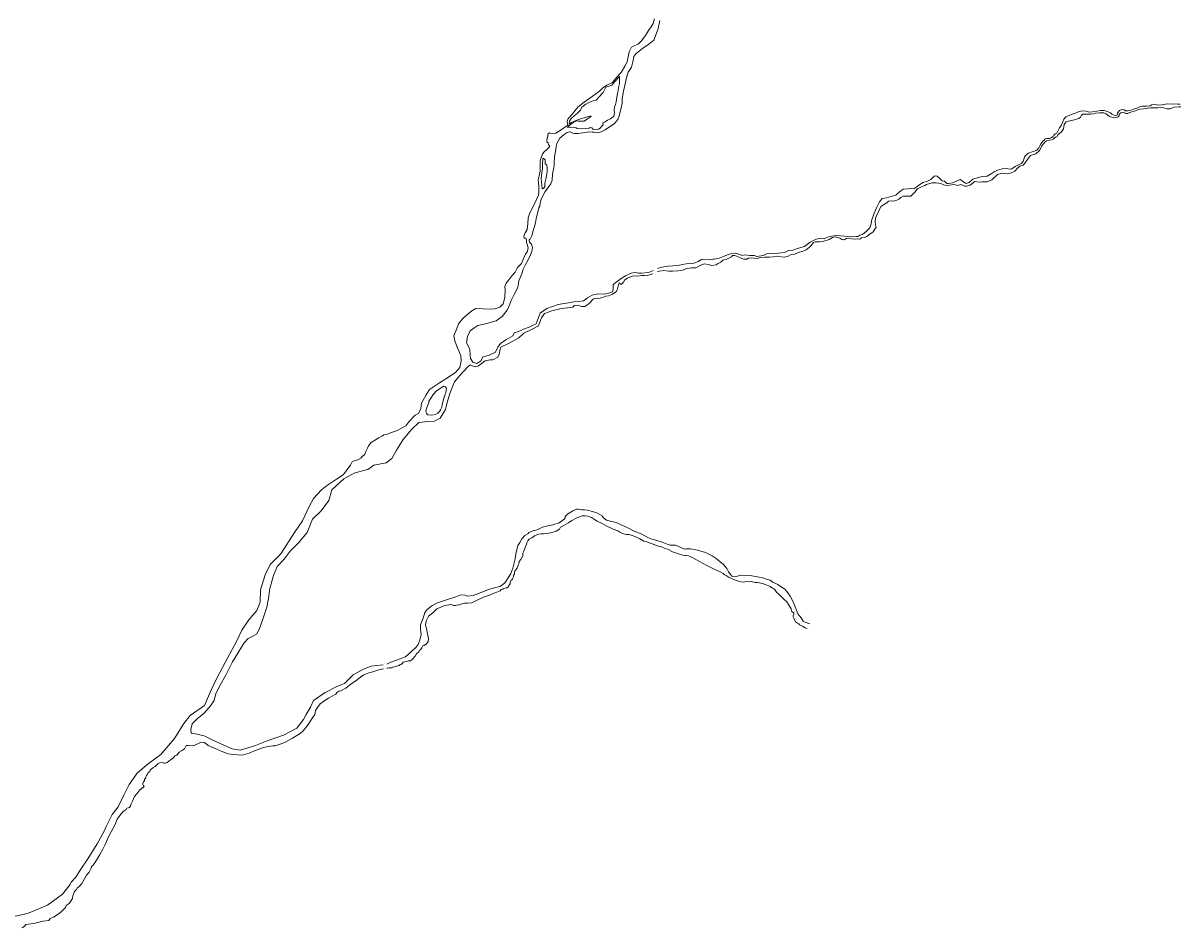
# Model space of a CAD drawing. Header units: metres. Extents: x 347609 to 404409, y 8548087 to 8605413.
# Tile 29 of 46: x 401959 to 404409, y 8583336 to 8585250. Entities that reach past the tile are written whole.
import ezdxf

# ---------------------------------------------------------------- set-up
doc = ezdxf.new("R2010")
doc.units = ezdxf.units.M
doc.layers.add('01. RIO', color=7, linetype='Continuous', lineweight=5, true_color=0x2776bb)
doc.layers.add('ZR_LIMA_PSAD56_A_WGS84', color=210, linetype='Continuous')
doc.styles.get("Standard").update_dxf_attribs({"font": 'simplex.shx'})

# ---------------------------------------------------------------- blocks, each defined once
blk = doc.blocks.new('REIORORI')
at = {"layer": '01. RIO', "color": 152, "lineweight": 15, "true_color": 0x2776bb, "flags": 128}
for points in [[(403306.2, 8585255.9), (403303.3, 8585238.8), (403299.5, 8585229.1), (403293.5, 8585214.4), (403283.1, 8585205.5), (403269.6, 8585196.9), (403255.8, 8585185.4), (403251.2, 8585179.9), (403249.5, 8585168.4), (403246.3, 8585157.2), (403239.3, 8585146.4), (403237.3, 8585140.3), (403233.3, 8585121.9), (403229.6, 8585106.7), (403226.7, 8585090), (403227, 8585080.8), (403223.8, 8585068.2), (403221.2, 8585056.1), (403217.4, 8585046.4), (403210.9, 8585038.3), (403203.2, 8585033), (403195.5, 8585028), (403191, 8585024.4), (403182.3, 8585020.4), (403173.4, 8585018.4), (403167.8, 8585019.9), (403163.2, 8585019.7), (403157.2, 8585020.2), (403148.3, 8585019), (403133.8, 8585016.6), (403126.9, 8585017), (403122.1, 8585017.5), (403118.5, 8585019.5), (403114.4, 8585020.2), (403110.1, 8585019.1), (403103.8, 8585014.5), (403094.7, 8585007.1), (403088.9, 8584997.3), (403087.1, 8584989.9), (403086.1, 8584982.4), (403084.6, 8584971.4), (403083, 8584958.6), (403083, 8584949.5), (403082.5, 8584944.5), (403079.6, 8584931.8), (403078.7, 8584918.1), (403075.8, 8584910.4), (403071.5, 8584904.7), (403064, 8584894.1), (403057.5, 8584882.2), (403055.7, 8584876.9), (403052.3, 8584866.6), (403052.3, 8584862.9), (403050.5, 8584859.7), (403049.3, 8584853.2), (403045.3, 8584840), (403043.2, 8584828.4), (403041.2, 8584819.4), (403038.9, 8584814.1), (403036.9, 8584805.3), (403035.6, 8584800.4), (403031.9, 8584793.2), (403029.7, 8584792), (403029.7, 8584790.3), (403030.8, 8584787.1), (403034.7, 8584782.8), (403037.2, 8584775.7), (403035.8, 8584767.4), (403032.6, 8584760.2), (403027.7, 8584749.5), (403021.8, 8584738.3), (403017.5, 8584730.1), (403014.1, 8584719.7), (403007.8, 8584704.9), (403005.7, 8584690.8), (402998.1, 8584676.3), (402991.7, 8584663.5), (402988.8, 8584656), (402983.6, 8584642.9), (402973, 8584629.6), (402959.9, 8584620.5), (402937.5, 8584614), (402921.6, 8584610.5), (402913.2, 8584605), (402905, 8584599), (402899.8, 8584587.1), (402897.5, 8584573.7), (402904.2, 8584560.4), (402904.8, 8584548.2), (402905.6, 8584541), (402910.9, 8584532.9), (402919.2, 8584529.9), (402928.1, 8584535.7), (402930.9, 8584543.8), (402945.6, 8584548.2), (402958.4, 8584554), (402963.9, 8584564.9), (402969.2, 8584572.4), (402980.9, 8584580.1), (402995.6, 8584588.5), (402998.4, 8584595.1), (403007.5, 8584598.2), (403017.8, 8584602.9), (403030, 8584607.3), (403038.6, 8584611.5), (403044.5, 8584614), (403053.3, 8584636.5), (403067.5, 8584646.7), (403091.6, 8584655.2), (403113.4, 8584658.3), (403124.7, 8584660.6), (403134.1, 8584661.5), (403145.1, 8584662.9), (403153.4, 8584669.1), (403163.4, 8584674.9), (403175.6, 8584677.6), (403188.7, 8584677.1), (403200.9, 8584679.7), (403206.4, 8584681.8), (403207.7, 8584686.8), (403207.7, 8584693.4), (403208.1, 8584697.7), (403213.4, 8584701.9), (403224.7, 8584709.9), (403233.9, 8584715.9), (403245.5, 8584721.4), (403254, 8584722.5), (403261.4, 8584721.4), (403267.8, 8584721.4), (403282.5, 8584722.8), (403293, 8584727.1)], [(401936.1, 8583359.5), (401968.5, 8583367), (402010.3, 8583384.6), (402042.3, 8583407.6), (402058.3, 8583428.2), (402060.8, 8583433), (402070.4, 8583443.3), (402079.8, 8583458.1), (402096.2, 8583482.6), (402115.6, 8583514.2), (402130.7, 8583540.8), (402134.6, 8583551), (402147.3, 8583575.8), (402160, 8583592.6), (402171.8, 8583616.7), (402183.6, 8583639.4), (402200, 8583663.3), (402220.5, 8583681.5), (402250.5, 8583703.1), (402279, 8583736.9), (402298.9, 8583768.8), (402312.2, 8583785.5), (402342.9, 8583806.9), (402355.5, 8583836.1), (402369.6, 8583866.2), (402392, 8583908), (402410.6, 8583942.2), (402421.8, 8583966), (402436.9, 8583987.9), (402453.4, 8584007.4), (402460.7, 8584025.4), (402461.7, 8584051.6), (402471.5, 8584082.9), (402481.7, 8584105.3), (402504.5, 8584127.6), (402533.2, 8584172.4), (402550.3, 8584197.7), (402564.4, 8584227.9), (402573.7, 8584244.9), (402590.2, 8584262.9), (402601, 8584271.7), (402621.9, 8584285.4), (402636.5, 8584294.6), (402651.6, 8584315), (402655.6, 8584322), (402659.4, 8584324.2), (402667.4, 8584326.3), (402674, 8584330.1), (402676.4, 8584333.7), (402681.9, 8584337.4), (402684.5, 8584344.1), (402687.7, 8584351.4), (402689.7, 8584356.4), (402695.6, 8584363), (402704.7, 8584368.6), (402711.8, 8584372.7), (402719.4, 8584377), (402722.2, 8584379.3), (402729.8, 8584380.5), (402736.3, 8584383.8), (402749.2, 8584387.5), (402759.6, 8584393.7), (402769, 8584398.4), (402775.1, 8584406.6), (402788.8, 8584421.1), (402795.5, 8584424.8), (402800.5, 8584434.9), (402802.4, 8584446.3), (402812.2, 8584463.7), (402819.3, 8584474.9), (402840.3, 8584489.2), (402853.5, 8584497.9), (402874, 8584511.2), (402883, 8584521.8), (402886.2, 8584535.9), (402885.6, 8584546.8), (402881.4, 8584556.8), (402877.4, 8584565), (402872.6, 8584578.1), (402870.3, 8584589), (402876.6, 8584604.1), (402880.6, 8584614.4), (402889.9, 8584625.6), (402901, 8584635.1), (402908.4, 8584642), (402916.9, 8584646.8), (402932.8, 8584646), (402947.4, 8584645.4), (402957.5, 8584645.7), (402967.9, 8584649.5), (402975, 8584656.6), (402978.7, 8584669.9), (402979.3, 8584687.1), (402978.5, 8584693.2), (402981.4, 8584700.3), (402987.2, 8584707.5), (402993.3, 8584715.7), (403000.2, 8584723.4), (403002.9, 8584729), (403006.1, 8584734.3), (403013.5, 8584741.7), (403018.3, 8584752.1), (403022, 8584761.4), (403025.4, 8584766.4), (403028.1, 8584774.1), (403026.7, 8584780.4), (403024.1, 8584786.5), (403024.1, 8584792.1), (403023, 8584795.3), (403019.3, 8584795.3), (403018.8, 8584799.3), (403021.2, 8584806.4), (403025.7, 8584813.6), (403027, 8584826.4), (403027.8, 8584838.3), (403030.5, 8584846.8), (403034.7, 8584856), (403040.8, 8584866.7), (403049.8, 8584886.3), (403050.7, 8584892.5), (403050.7, 8584905.2), (403049.1, 8584919), (403051.4, 8584927.2), (403053, 8584937.2), (403053.3, 8584949.8), (403053.3, 8584959.6), (403056, 8584967.3), (403058.4, 8584973.9), (403062.3, 8584978.7), (403065.8, 8584981.6), (403070.6, 8584986.4), (403073.2, 8584988.8), (403073.2, 8584990.9), (403071.1, 8584993), (403070.3, 8584996.8), (403067.7, 8584999.1), (403067.4, 8585002.9), (403069.8, 8585011.6), (403069.5, 8585015.6), (403073.2, 8585018.3), (403077.5, 8585016.7), (403086.2, 8585017.5), (403097.9, 8585024.9), (403109.8, 8585032.9), (403111.9, 8585034.4), (403110.9, 8585037.4), (403110.6, 8585042.4), (403112.7, 8585048.5), (403121.5, 8585058.6), (403133.1, 8585072.3), (403146.2, 8585083), (403163.1, 8585095.2), (403179, 8585106.6), (403185.5, 8585113), (403194.5, 8585118.8), (403206.4, 8585124.7), (403214.9, 8585135), (403224.7, 8585145.6), (403232.4, 8585159.4), (403237.2, 8585168.4), (403241.9, 8585189.9), (403246.7, 8585199.4), (403253.6, 8585202.9), (403260.8, 8585206.1), (403267.1, 8585212.2), (403276.4, 8585223.8), (403282.8, 8585235), (403288.1, 8585242.6), (403292.1, 8585249.3), (403295.5, 8585259.4)], [(403300.7, 8584723.9), (403305.9, 8584725.8), (403315, 8584726.8), (403325.9, 8584725.4), (403333.5, 8584725.9), (403344.7, 8584726.3), (403354.5, 8584727.7), (403363.7, 8584731), (403373.8, 8584732.4), (403382.9, 8584732.5), (403394.9, 8584739.3), (403401.4, 8584741.4), (403408.8, 8584739.8), (403416.8, 8584737.5), (403425.4, 8584738.8), (403430, 8584741.7), (403435.8, 8584744.4), (403440.2, 8584748.7), (403446.7, 8584750.2), (403454.2, 8584753.5), (403458.4, 8584756.2), (403460.3, 8584758.7), (403465.5, 8584758.8), (403472.4, 8584756), (403478.5, 8584752.9), (403484.3, 8584751.3), (403490.4, 8584750.7), (403493.9, 8584753), (403498.4, 8584753.9), (403505.2, 8584753.2), (403512.2, 8584752.7), (403518.9, 8584754.5), (403529, 8584755.3), (403538.9, 8584755.3), (403546.4, 8584755.9), (403555.6, 8584757.4), (403563.2, 8584755.9), (403570.8, 8584755), (403577.8, 8584757.4), (403583, 8584760.3), (403592.5, 8584761.5), (403599.5, 8584765.3), (403609.7, 8584768.1), (403615.9, 8584770.5), (403623.5, 8584776.1), (403627, 8584780.1), (403631.4, 8584786.1), (403635.6, 8584787.6), (403644.3, 8584787.6), (403650.6, 8584788.5), (403658.3, 8584790.7), (403664.8, 8584792.6), (403671.9, 8584797), (403677.4, 8584798.4), (403680.7, 8584797.4), (403687.8, 8584795.2), (403691.4, 8584792.7), (403697.7, 8584791.7), (403700.8, 8584794.6), (403705.1, 8584795.7), (403712.7, 8584794.1), (403720.7, 8584793.6), (403724.9, 8584793.8), (403729.5, 8584793.3), (403733.3, 8584795.9), (403740, 8584796.6), (403745, 8584799.9), (403750.8, 8584803.6), (403758.2, 8584808.9), (403762.2, 8584816), (403764.2, 8584818.2), (403763, 8584823.5), (403762.2, 8584830.6), (403762.8, 8584837.3), (403765.2, 8584843), (403768.3, 8584849.6), (403774.3, 8584862.2), (403780.1, 8584865.7), (403786.8, 8584870.4), (403790.8, 8584873.8), (403796.6, 8584874.6), (403801.6, 8584873.9), (403808.2, 8584875.7), (403812.5, 8584878.2), (403816.5, 8584881.4), (403821.5, 8584883.9), (403832.6, 8584883.9), (403837.4, 8584884.4), (403846.5, 8584893), (403852.2, 8584899.8), (403860.1, 8584904.3), (403867.1, 8584906.8), (403870.7, 8584909.1), (403882.7, 8584912.6), (403891.2, 8584912.7), (403901.3, 8584911.2), (403907.7, 8584907.9), (403913.6, 8584906.7), (403919.8, 8584907.6), (403928.8, 8584909.1), (403937.4, 8584907.1), (403943, 8584908.7), (403949.3, 8584906.9), (403951.9, 8584905.1), (403956.4, 8584905.2), (403963.3, 8584907.7), (403970, 8584912.7), (403972.5, 8584915.1), (403977.3, 8584914.6), (403982.2, 8584914.1), (403988.3, 8584914.7), (403993.5, 8584914.8), (403999, 8584914.8), (404009.2, 8584918.7), (404021.5, 8584930.2), (404030.6, 8584932.6), (404041.4, 8584931.5), (404050.6, 8584933.3), (404057.9, 8584937.4), (404064.5, 8584944), (404068.3, 8584947.8), (404075.4, 8584950), (404079.4, 8584954.7), (404083.9, 8584961.3), (404089, 8584967.7), (404091.1, 8584970.3), (404095.4, 8584971.8), (404102.2, 8584973.5), (404109.8, 8584980.8), (404113.1, 8584986), (404115.2, 8584990.5), (404118.2, 8584995.2), (404122.2, 8584999.1), (404125.2, 8585001.3), (404131, 8585002.7), (404135.5, 8585003.1), (404139, 8585004.9), (404141.2, 8585006.8), (404143.8, 8585008.9), (404146.7, 8585009.8), (404149.7, 8585014.4), (404155.6, 8585019.9), (404158.6, 8585023.3), (404160.5, 8585026.6), (404161.3, 8585030.7), (404162.5, 8585035.8), (404166.2, 8585041.4), (404174.6, 8585043.7), (404184.2, 8585045.4), (404193.6, 8585048.9), (404196.5, 8585051.6), (404198.7, 8585055.7), (404201.5, 8585057.4), (404210.3, 8585057.7), (404214.7, 8585058), (404218.6, 8585057.4), (404224.1, 8585058.1), (404228.6, 8585059.7), (404237.2, 8585060.6), (404241.6, 8585060.4), (404246.2, 8585060.7), (404251.5, 8585058.7), (404254.6, 8585055.5), (404258.4, 8585052.7), (404264.5, 8585050.4), (404269.2, 8585050.2), (404276.5, 8585052), (404278.5, 8585054), (404279, 8585057.4), (404282.3, 8585060.2), (404288.2, 8585060.9), (404292.7, 8585059.3), (404296.6, 8585059.2), (404301.1, 8585061.3), (404307.8, 8585063.3), (404313, 8585065), (404317.7, 8585067.2), (404323.4, 8585068.4), (404330.2, 8585068.9), (404338.3, 8585070.1), (404345, 8585071.3), (404350.4, 8585071.1), (404356, 8585071.1), (404360.3, 8585071.1), (404368.8, 8585071.8), (404375.5, 8585070.3), (404380.2, 8585069), (404386.3, 8585069.3), (404395.4, 8585072.7), (404405.1, 8585073.4), (404409.2, 8585073)], [(403301.7, 8584730.9), (403310.6, 8584734.2), (403324.1, 8584736), (403345.5, 8584737.4), (403354.4, 8584740), (403362.4, 8584741.2), (403371.9, 8584742.1), (403378.6, 8584742.6), (403387.3, 8584746), (403395, 8584750.4), (403399.8, 8584751.1), (403411.3, 8584749.3), (403418.9, 8584750.8), (403421.4, 8584751.3), (403432, 8584753.4), (403442.7, 8584757.6), (403451.9, 8584760.6), (403459.2, 8584763.3), (403466.2, 8584763.6), (403473, 8584761.7), (403481.5, 8584758.9), (403485, 8584759.9), (403497.2, 8584758.5), (403507.1, 8584758.7), (403511.1, 8584756.7), (403525.6, 8584758.5), (403532.7, 8584762.1), (403544.8, 8584763.3), (403557.2, 8584763.7), (403570.3, 8584764.9), (403578.6, 8584769.1), (403587.9, 8584770.3), (403599.9, 8584774), (403612.4, 8584778), (403624.6, 8584787), (403634.7, 8584792.1), (403642.2, 8584794.5), (403654.2, 8584793.8), (403658.4, 8584796), (403665.7, 8584798.9), (403680.6, 8584801.3), (403697.1, 8584799.8), (403710.4, 8584798.1), (403721.9, 8584798.7), (403725.8, 8584798.8), (403729.9, 8584801.6), (403735.7, 8584803), (403743.9, 8584809.9), (403750.7, 8584816.9), (403753.6, 8584825.9), (403754.3, 8584832.4), (403760.3, 8584848.2), (403765.7, 8584861), (403771.3, 8584872.5), (403777.1, 8584879.1), (403786.5, 8584880.9), (403806.2, 8584886.6), (403813.5, 8584893.5), (403821.8, 8584899.3), (403832, 8584900.1), (403838.5, 8584900.3), (403844.1, 8584899.7), (403848.3, 8584902.9), (403855, 8584907.8), (403864.1, 8584913.5), (403873.3, 8584915.8), (403880.2, 8584919.2), (403884.9, 8584924.1), (403888.6, 8584927.6), (403893.7, 8584926.6), (403900, 8584921.2), (403904.3, 8584917), (403908.9, 8584915.7), (403914.1, 8584911.2), (403918.5, 8584910.7), (403925.9, 8584912.6), (403937.5, 8584917.2), (403943.2, 8584919.5), (403947.8, 8584915.6), (403954.8, 8584911.2), (403961.3, 8584912.9), (403969.1, 8584920), (403980.5, 8584924), (403989.7, 8584925.9), (403999.3, 8584926.4), (404008, 8584931.7), (404014.3, 8584935.5), (404021.4, 8584939), (404030.7, 8584941.8), (404035.9, 8584943.3), (404043.1, 8584941.8), (404048.9, 8584941.2), (404051.3, 8584942), (404058.8, 8584946.7), (404065.3, 8584950.5), (404072.1, 8584953.6), (404075.6, 8584958.4), (404078.1, 8584966.4), (404080.5, 8584970.1), (404086.6, 8584974.9), (404094.6, 8584978.2), (404102.8, 8584980.7), (404105.4, 8584982.6), (404108.7, 8584986.6), (404110.6, 8584991), (404113.4, 8584995.8), (404117.3, 8585000.9), (404119.7, 8585002.6), (404122.1, 8585005.2), (404125.9, 8585006.4), (404131.5, 8585006.5), (404136.2, 8585008), (404139.3, 8585010.6), (404140.7, 8585013.4), (404143.2, 8585015.8), (404146.5, 8585017.6), (404149.7, 8585022.9), (404152.6, 8585028.8), (404156, 8585033.8), (404159.3, 8585041.4), (404161.5, 8585047.4), (404165.9, 8585052), (404172.5, 8585054.9), (404179.5, 8585057.7), (404184.8, 8585059.2), (404190.4, 8585061.7), (404194.6, 8585063.4), (404200.6, 8585065), (404208.9, 8585064.4), (404214.9, 8585062.2), (404222.2, 8585062.5), (404231.2, 8585064.4), (404239.4, 8585065.2), (404247.2, 8585065.2), (404254, 8585063.4), (404260.2, 8585060.4), (404263, 8585057.4), (404267.1, 8585055.3), (404270.4, 8585054.6), (404274.3, 8585055.9), (404275.4, 8585059.5), (404276.9, 8585061.9), (404279.6, 8585065.7), (404284, 8585067.4), (404288.9, 8585067.1), (404292.1, 8585064.9), (404296.2, 8585064.5), (404300.9, 8585065.6), (404308.8, 8585068.6), (404318, 8585070.8), (404322.3, 8585073.5), (404328.1, 8585074.9), (404336.7, 8585074.9), (404344, 8585075.5), (404347.6, 8585077.5), (404351.1, 8585078.6), (404361.4, 8585077.1), (404369.7, 8585077.8), (404380.5, 8585079.6), (404391.8, 8585079.1), (404396.4, 8585079.6), (404402.9, 8585078.9), (404408.1, 8585078.6)], [(403291.6, 8584720.2), (403286, 8584718.4), (403279.8, 8584715.5), (403274.3, 8584716.5), (403268.7, 8584716.7), (403259.4, 8584715.3), (403252.9, 8584715.8), (403247.7, 8584715.1), (403243.1, 8584712.6), (403237.8, 8584710.9), (403232.2, 8584707), (403229.9, 8584702.4), (403224.6, 8584697.1), (403222.6, 8584697.8), (403222.1, 8584701), (403220.2, 8584700.5), (403219, 8584696.6), (403217, 8584688.3), (403214.6, 8584682.9), (403205.2, 8584676.2), (403198.1, 8584673.2), (403192.3, 8584672.5), (403185, 8584669.8), (403177.7, 8584668.1), (403170.3, 8584668.6), (403165.4, 8584666.2), (403157, 8584657.4), (403148, 8584651), (403140.4, 8584650.8), (403133.6, 8584653.7), (403125.5, 8584653), (403122.6, 8584649.1), (403118.5, 8584648.8), (403097.7, 8584646.9), (403077.7, 8584641.7), (403062.2, 8584636.1), (403056.3, 8584627.1), (403049.5, 8584609.8), (403037.9, 8584603.6), (403018.9, 8584594.1), (403007.8, 8584584.3), (402987.5, 8584573.2), (402969.9, 8584565.1), (402967.7, 8584557.8), (402966.4, 8584549.7), (402963.9, 8584543.7), (402952.8, 8584538.3), (402947.1, 8584537.8), (402937.1, 8584535.6), (402923, 8584525.6), (402916.5, 8584523.4), (402909.2, 8584525.1), (402904.9, 8584527.5), (402900, 8584523.4), (402882.9, 8584505.2), (402871.8, 8584491.2), (402862.1, 8584466.8), (402856.1, 8584447.9), (402852.6, 8584433), (402841.8, 8584414.3), (402829.1, 8584408.1), (402815.5, 8584407.5), (402796.6, 8584405.4), (402781.4, 8584391.6), (402763.3, 8584369.4), (402749.5, 8584347.1), (402739.2, 8584329), (402727.3, 8584320.1), (402701.1, 8584315.1), (402688.6, 8584305.9), (402660.8, 8584298.9), (402637.6, 8584286.1), (402612.6, 8584262.9), (402606.2, 8584240.4), (402589.7, 8584218.4), (402571.7, 8584200.7), (402560.1, 8584172.9), (402540.9, 8584150.4), (402523.8, 8584133), (402511.3, 8584116.2), (402496.6, 8584100.6), (402488.7, 8584082), (402481.4, 8584054.4), (402478.3, 8584032.8), (402475, 8584014.5), (402467.3, 8583991.3), (402458.8, 8583967.8), (402453, 8583957.7), (402445.3, 8583953.5), (402435.6, 8583948.6), (402427, 8583939.4), (402402.3, 8583899.1), (402388, 8583871.1), (402376.1, 8583849.7), (402366.6, 8583832), (402363, 8583817.4), (402355.3, 8583806), (402341.9, 8583790.2), (402327.3, 8583778.6), (402316.6, 8583767.9), (402313.8, 8583756.3), (402314.7, 8583748.4), (402321.2, 8583747.5), (402341.9, 8583742.3), (402359, 8583734.4), (402384, 8583723), (402401.4, 8583715.4), (402418.2, 8583712), (402450.5, 8583721.8), (402475.5, 8583732.2), (402510, 8583744), (402538.6, 8583758.7), (402552.4, 8583777), (402558, 8583787.4), (402567.1, 8583803.3), (402573.8, 8583817), (402598.2, 8583834.4), (402623.2, 8583847.2), (402638.8, 8583853.3), (402657.7, 8583871.6), (402679.1, 8583883.8), (402695.3, 8583889.6), (402707.8, 8583891.5), (402721.2, 8583892.7)], [(402728.5, 8583894.4), (402737.5, 8583898.6), (402749, 8583902.7), (402768.2, 8583909.7), (402781.7, 8583921.6), (402790.7, 8583930), (402795, 8583936.1), (402798.6, 8583944.7), (402801.3, 8583956.6), (402800.3, 8583968.1), (402799.8, 8583977.5), (402805.5, 8583991.3), (402809, 8584003.2), (402814.2, 8584010.1), (402824.2, 8584017.9), (402836.1, 8584023.9), (402855.3, 8584030.5), (402874.9, 8584036.5), (402885.4, 8584040.8), (402894.4, 8584040.2), (402898.8, 8584038.1), (402911.7, 8584039.1), (402925.2, 8584044.5), (402940.1, 8584050.8), (402951.1, 8584053.9), (402967.6, 8584058.2), (402973.6, 8584062.2), (402979.2, 8584067.1), (402985.7, 8584076.7), (402991.3, 8584086.3), (402995.3, 8584097.5), (402999.6, 8584114.2), (403002.4, 8584130.2), (403006.1, 8584144.9), (403010.1, 8584151.7), (403014.5, 8584159.4), (403020.5, 8584166.2), (403027.1, 8584170.1), (403029.6, 8584173), (403037.6, 8584175.9), (403046.8, 8584178.6), (403058.1, 8584184), (403069.8, 8584186.6), (403080.1, 8584188.6), (403093.3, 8584192.9), (403104.1, 8584200.8), (403106.2, 8584203.6), (403106.2, 8584206.9), (403111.2, 8584211.2), (403122.1, 8584218.5), (403130.2, 8584222.2), (403134.3, 8584221.9), (403141.7, 8584220.9), (403146.9, 8584220.7), (403153.2, 8584220), (403164, 8584217), (403174.6, 8584213.3), (403184.5, 8584208), (403187, 8584203.9), (403193.8, 8584199.1), (403204.8, 8584196.3), (403213.9, 8584193.8), (403223.3, 8584189.7), (403238.9, 8584182.5), (403253.8, 8584174.8), (403265.8, 8584170.7), (403275.9, 8584165.2), (403282.8, 8584161.1), (403289.4, 8584158.6), (403298.4, 8584156.5), (403311.5, 8584152.5), (403322, 8584147.9), (403328.2, 8584146.1), (403339.9, 8584146.1), (403344.6, 8584143.8), (403358.4, 8584137.8), (403361.6, 8584137.9), (403371.4, 8584138.1), (403386.5, 8584135.3), (403402.9, 8584130.1), (403417.2, 8584123.3), (403425.5, 8584117.6), (403434.4, 8584110.8), (403440.3, 8584105.8), (403448.1, 8584096.4), (403452, 8584089.2), (403456.7, 8584083.5), (403459.2, 8584080.6), (403462.5, 8584079.4), (403466.1, 8584078.7), (403470.7, 8584080.6), (403477.9, 8584082.6), (403487.5, 8584081.7), (403501.2, 8584080.8), (403513.2, 8584079.2), (403526.6, 8584075.9), (403531.9, 8584074), (403539.9, 8584071.8), (403545.5, 8584067.8), (403556.6, 8584062.4), (403571.8, 8584052), (403577.7, 8584044.8), (403582.1, 8584037.7), (403588.9, 8584025.7), (403594.7, 8584011.9), (403598.5, 8584000.3), (403605.9, 8583992.1), (403609.9, 8583985.4), (403614.2, 8583983), (403623.8, 8583979.3)], [(402728.9, 8583885.7), (402731.1, 8583885.8), (402733.7, 8583886.7), (402739.8, 8583886.7), (402740.6, 8583887.7), (402744.9, 8583888.7), (402752.3, 8583890.5), (402755.1, 8583891.5), (402756, 8583892.7), (402759.1, 8583893.3), (402762.1, 8583896.4), (402763.5, 8583898.3), (402770.6, 8583899.8), (402774.7, 8583901.4), (402779.1, 8583901.4), (402783.8, 8583905.4), (402788.4, 8583910.8), (402791.7, 8583915.9), (402796.5, 8583920.5), (402797.9, 8583924), (402800.2, 8583924.8), (402802.9, 8583928.4), (402804.1, 8583931.7), (402805.5, 8583934.3), (402807.9, 8583933.9), (402812.4, 8583937.2), (402816.1, 8583942.2), (402817.1, 8583948.6), (402815.4, 8583954.8), (402814.1, 8583961.6), (402812.6, 8583969.6), (402810.4, 8583976.8), (402812.3, 8583985.8), (402816.9, 8583995.9), (402825.8, 8584002.8), (402834.8, 8584011.5), (402842.7, 8584015.1), (402851, 8584018.6), (402864.8, 8584020.5), (402869.9, 8584018.6), (402873.8, 8584018.3), (402878.7, 8584019.4), (402880.6, 8584018.8), (402885, 8584021.4), (402893.2, 8584023.4), (402899.8, 8584023.1), (402908.9, 8584024.2), (402916.8, 8584028.4), (402933.1, 8584035.9), (402941.7, 8584038.8), (402948.3, 8584040.5), (402953.5, 8584043.6), (402961.4, 8584046.6), (402968.6, 8584049.3), (402969.3, 8584050.2), (402970.8, 8584052), (402973.1, 8584052.8), (402974.2, 8584053), (402976.3, 8584054.5), (402981.5, 8584055.8), (402982.9, 8584055.8), (402985.3, 8584058), (402986.3, 8584059.5), (402989.8, 8584064), (402989.8, 8584068.2), (402991.5, 8584070.9), (402993.6, 8584072.4), (402995, 8584075), (402996.6, 8584078.6), (402995.9, 8584080.7), (402996.7, 8584082.5), (402998.9, 8584084.3), (402999.2, 8584085.4), (402999.2, 8584088.7), (402999.9, 8584091.2), (403002, 8584093.5), (403004.5, 8584097.1), (403005.6, 8584099.7), (403006.9, 8584103.3), (403008.4, 8584106.1), (403008.7, 8584111.3), (403012.5, 8584115.6), (403016.4, 8584123.1), (403016.5, 8584129.1), (403018.6, 8584133), (403020.8, 8584138), (403021.5, 8584142.2), (403024.2, 8584147.1), (403024.9, 8584151.2), (403027.3, 8584155.3), (403029.8, 8584158.5), (403035.4, 8584161.7), (403041.3, 8584165.6), (403049.4, 8584169), (403055.6, 8584170.1), (403060.6, 8584169.8), (403075.7, 8584172.1), (403087, 8584175.6), (403094, 8584179.8), (403096.4, 8584184), (403103.5, 8584187.5), (403113.5, 8584192.9), (403120.1, 8584198.4), (403127.9, 8584202.2), (403134.4, 8584204.8), (403142.3, 8584207.9), (403148.4, 8584207.9), (403154.2, 8584207.4), (403162.1, 8584204.3), (403167.9, 8584200.3), (403173.8, 8584196.8), (403184.6, 8584191.4), (403194.1, 8584186.3), (403202.1, 8584182.9), (403208, 8584179.6), (403217.4, 8584176.4), (403222.2, 8584173.3), (403227.6, 8584170.6), (403235.5, 8584168.7), (403241.6, 8584168.2), (403247.9, 8584166.6), (403255.6, 8584163.5), (403264.1, 8584159), (403272.8, 8584154.6), (403279.1, 8584153.2), (403288.3, 8584149.5), (403298, 8584146.1), (403303.3, 8584143.8), (403311.9, 8584141.4), (403317.3, 8584139.1), (403323.8, 8584137.8), (403327.2, 8584136.2), (403328, 8584134.6), (403333.2, 8584132), (403342, 8584129.1), (403347.9, 8584127.1), (403357.6, 8584124.2), (403359.8, 8584123.7), (403360.9, 8584124.6), (403363.5, 8584123.9), (403367, 8584123.3), (403371, 8584122.2), (403377.8, 8584118.6), (403390.7, 8584111.2), (403406.2, 8584102.8), (403419.9, 8584096), (403434.4, 8584089.5), (403440.7, 8584086.3), (403442.8, 8584083.6), (403447.1, 8584081.4), (403453.3, 8584077.5), (403464.6, 8584072.5), (403475.1, 8584068.7), (403481.6, 8584067.7), (403486.7, 8584068.6), (403490.9, 8584068.8), (403496.6, 8584068), (403500.1, 8584068.8), (403508.1, 8584067.2), (403512.9, 8584066.6), (403520.3, 8584065.5), (403524.1, 8584065), (403529.8, 8584062.7), (403540.1, 8584058.8), (403544.8, 8584055.1), (403548, 8584053.8), (403550.8, 8584050.5), (403553.2, 8584046.7), (403561.1, 8584039.6), (403569.1, 8584031.7), (403575, 8584025.8), (403578.8, 8584020.6), (403584.2, 8584011.5), (403586.2, 8584005.7), (403587.6, 8584004.1), (403589.5, 8584003.6), (403590.3, 8584002.9), (403590.1, 8584000.6), (403588.8, 8583997.1), (403588.8, 8583994.4), (403590.2, 8583991.3), (403593.8, 8583984), (403598, 8583980.6), (403600.4, 8583979.5), (403602.1, 8583977.5), (403603.7, 8583976.4), (403608.7, 8583974.4), (403614.4, 8583970.7), (403618.6, 8583969.8)], [(401956.7, 8583336.4), (401961.9, 8583339.9), (401965, 8583343.3), (401981.8, 8583345.3), (402001.5, 8583350.3), (402013.1, 8583352), (402016.4, 8583355.9), (402023, 8583358.7), (402032.8, 8583365.2), (402039.4, 8583370.4), (402048.9, 8583379.2), (402050, 8583383.6), (402056.1, 8583387.6), (402063.6, 8583398.1), (402064.1, 8583403.8), (402067.9, 8583413.3), (402072.2, 8583417.2), (402073.6, 8583420.3), (402078.3, 8583424.4), (402082.9, 8583430), (402088.8, 8583440), (402093.1, 8583447.9), (402098.8, 8583454.3), (402103.3, 8583462.6), (402103.9, 8583465.8), (402107.3, 8583468.6), (402114.4, 8583479.4), (402121.4, 8583491.3), (402127.8, 8583503), (402132.8, 8583512.4), (402140.6, 8583530), (402145.8, 8583541), (402152.8, 8583553.7), (402158.3, 8583566.6), (402165.8, 8583576.7), (402170.7, 8583582.6), (402176.9, 8583586.9), (402178.8, 8583589.5), (402181, 8583590.4), (402182.2, 8583590.2), (402184, 8583590.9), (402186.4, 8583594.6), (402187.3, 8583598.5), (402190.1, 8583604.1), (402194.4, 8583614.4), (402199.9, 8583619.9), (402206, 8583628), (402208.9, 8583630.6), (402209.9, 8583631.7), (402210.7, 8583632.4), (402212, 8583632.5), (402213.1, 8583632.9), (402214.6, 8583634.6), (402214.9, 8583635.4), (402213.9, 8583636.9), (402212.2, 8583639.6), (402212.6, 8583641.6), (402213.9, 8583645.3), (402215.7, 8583647.1), (402216.1, 8583650.8), (402218.9, 8583653), (402218.9, 8583656), (402220, 8583658.6), (402222.5, 8583661.2), (402222.9, 8583662.3), (402223.5, 8583665.3), (402226.9, 8583667.1), (402227.6, 8583669.9), (402229.4, 8583671.3), (402233.7, 8583674.6), (402238.1, 8583677.6), (402244.4, 8583683), (402248.5, 8583685.7), (402253.8, 8583686), (402256.8, 8583684.9), (402259.9, 8583684.4), (402263.9, 8583686.4), (402271.2, 8583691.6), (402276.4, 8583695.6), (402280.1, 8583700.1), (402283, 8583701.5), (402284.6, 8583702), (402288.9, 8583707.7), (402294.1, 8583710.9), (402300.2, 8583715.3), (402303.7, 8583722.1), (402308.1, 8583722.2), (402319.5, 8583721.7), (402335.7, 8583729.4), (402342.7, 8583728.6), (402350.7, 8583721.8), (402365.1, 8583715.8), (402381.6, 8583708.7), (402393, 8583704.8), (402404.6, 8583703.1), (402412.9, 8583702.6), (402422.4, 8583701.7), (402427.6, 8583702.8), (402437.2, 8583705.7), (402446.8, 8583710.2), (402456.2, 8583713.4), (402467.9, 8583717.8), (402477.6, 8583720), (402487.8, 8583721.1), (402492.6, 8583721.4), (402502.9, 8583724.7), (402512.9, 8583728.8), (402529.2, 8583737.3), (402538.6, 8583743.3), (402545.3, 8583747.8), (402551.8, 8583753.1), (402560.8, 8583764.3), (402564.9, 8583770.6), (402571.2, 8583780.4), (402576.3, 8583788), (402578.1, 8583795.9), (402582, 8583802.5), (402587.6, 8583810.1), (402595.4, 8583815.8), (402605.6, 8583822.2), (402621, 8583830.5), (402623.1, 8583834.3), (402626.8, 8583837.2), (402631.3, 8583837.8), (402641.9, 8583843.2), (402653.2, 8583852.8), (402663, 8583859), (402673.3, 8583866.4), (402680.2, 8583871.4), (402690.5, 8583876.1), (402699.2, 8583878.1), (402711.5, 8583882.1), (402721.4, 8583884.3)]]:
    blk.add_lwpolyline(points, dxfattribs=at)
for points in [[(403111.4, 8585029.6), (403113.2, 8585030), (403117.6, 8585030.3), (403125, 8585029.2), (403129.6, 8585028.7), (403131.5, 8585027.5), (403141, 8585026.8), (403149.7, 8585027.3), (403156.7, 8585028.2), (403159.1, 8585029.2), (403162.4, 8585028.5), (403164.9, 8585026.2), (403166.1, 8585025.7), (403171.6, 8585025), (403177, 8585026.2), (403180.5, 8585027.8), (403183.7, 8585032), (403186.4, 8585034.9), (403186.2, 8585039.1), (403190.8, 8585041.8), (403195.6, 8585044.7), (403201.9, 8585047.8), (403205.1, 8585049.8), (403207.7, 8585052), (403209.4, 8585053.6), (403210, 8585056.8), (403210.5, 8585062), (403210.2, 8585065.6), (403210.7, 8585072.2), (403212.9, 8585078.5), (403213.9, 8585083.6), (403215.4, 8585093.4), (403216.9, 8585101.6), (403218.1, 8585106.9), (403219.3, 8585114.1), (403220.9, 8585122.5), (403220.9, 8585132), (403221.1, 8585136.2), (403220.9, 8585137.5), (403219.2, 8585135.3), (403211.7, 8585127.2), (403204.7, 8585119.3), (403192.4, 8585114.6), (403186.8, 8585103.7), (403176.8, 8585092.8), (403171.6, 8585087.3), (403165.4, 8585085.6), (403156.3, 8585082.2), (403150.1, 8585079.2), (403141.7, 8585072.8), (403138.5, 8585066.5), (403132.4, 8585059.5), (403125.2, 8585054.4), (403118.9, 8585048.4), (403115.5, 8585043.1), (403114.4, 8585038.9), (403114.6, 8585037.2), (403115.8, 8585037.3), (403119.2, 8585039.8), (403125.3, 8585043.1), (403133.1, 8585045.4), (403143.4, 8585049), (403149.1, 8585050.7), (403155, 8585053.1), (403158.6, 8585053.6), (403160.2, 8585053.8), (403160.8, 8585053.4), (403160.9, 8585052.9), (403157, 8585050.3), (403149.3, 8585044.9), (403146.2, 8585042.8), (403144, 8585042.9), (403138.4, 8585043), (403133.6, 8585043.2), (403131.2, 8585043.4), (403128.7, 8585043.2), (403123.5, 8585040.1), (403117.2, 8585036.2), (403112.5, 8585032), (403111.5, 8585030.3)], [(403059.1, 8584962.9), (403058.3, 8584952.7), (403057.9, 8584942.2), (403056.7, 8584933.8), (403055.6, 8584921.4), (403056.5, 8584907.2), (403057.3, 8584900.3), (403058.3, 8584899.7), (403060.5, 8584900.6), (403063.3, 8584904.6), (403063.3, 8584911.4), (403065.1, 8584920.1), (403067.2, 8584930.6), (403068.1, 8584937.9), (403068.2, 8584944.3), (403067.5, 8584949.5), (403065.9, 8584951.3), (403064, 8584952.3), (403064.1, 8584958.9), (403063.6, 8584961), (403062.4, 8584962.8), (403060.5, 8584964.2), (403059.7, 8584964), (403059.3, 8584963.6)], [(402843.5, 8584479.1), (402833.9, 8584472.5), (402826.5, 8584464.5), (402823.2, 8584459.1), (402817.8, 8584450.4), (402817.6, 8584446.8), (402813.4, 8584437.4), (402811.4, 8584430), (402812.4, 8584424.4), (402815.5, 8584421.6), (402824.2, 8584420.6), (402831.7, 8584422.2), (402836.4, 8584425.3), (402840.5, 8584428.9), (402842.4, 8584432), (402845.2, 8584437.9), (402845.7, 8584443.7), (402847.8, 8584451.1), (402850.4, 8584459.1), (402852.2, 8584465.2), (402853.6, 8584468.5), (402854.6, 8584472.8), (402854.8, 8584477), (402853, 8584480.6), (402848.9, 8584482.2), (402845.6, 8584480.5)]]:
    blk.add_lwpolyline(points, close=True, dxfattribs=at)

msp = doc.modelspace()

# ---------------------------------------------------------------- block references
msp.add_blockref('REIORORI', (0, 0))

# ---------------------------------------------------------------- texts
at = {"layer": 'ZR_LIMA_PSAD56_A_WGS84', "color": 0, "lineweight": 0, "insert": (403242.6, 8584944.9), "char_height": 0.5, "width": 3.143, "attachment_point": 7}
msp.add_mtext('\\fMS Shell Dlg 2|i0|b0;\\H0.515938;P17061232', dxfattribs=at)

doc.saveas('drawing.dxf')
